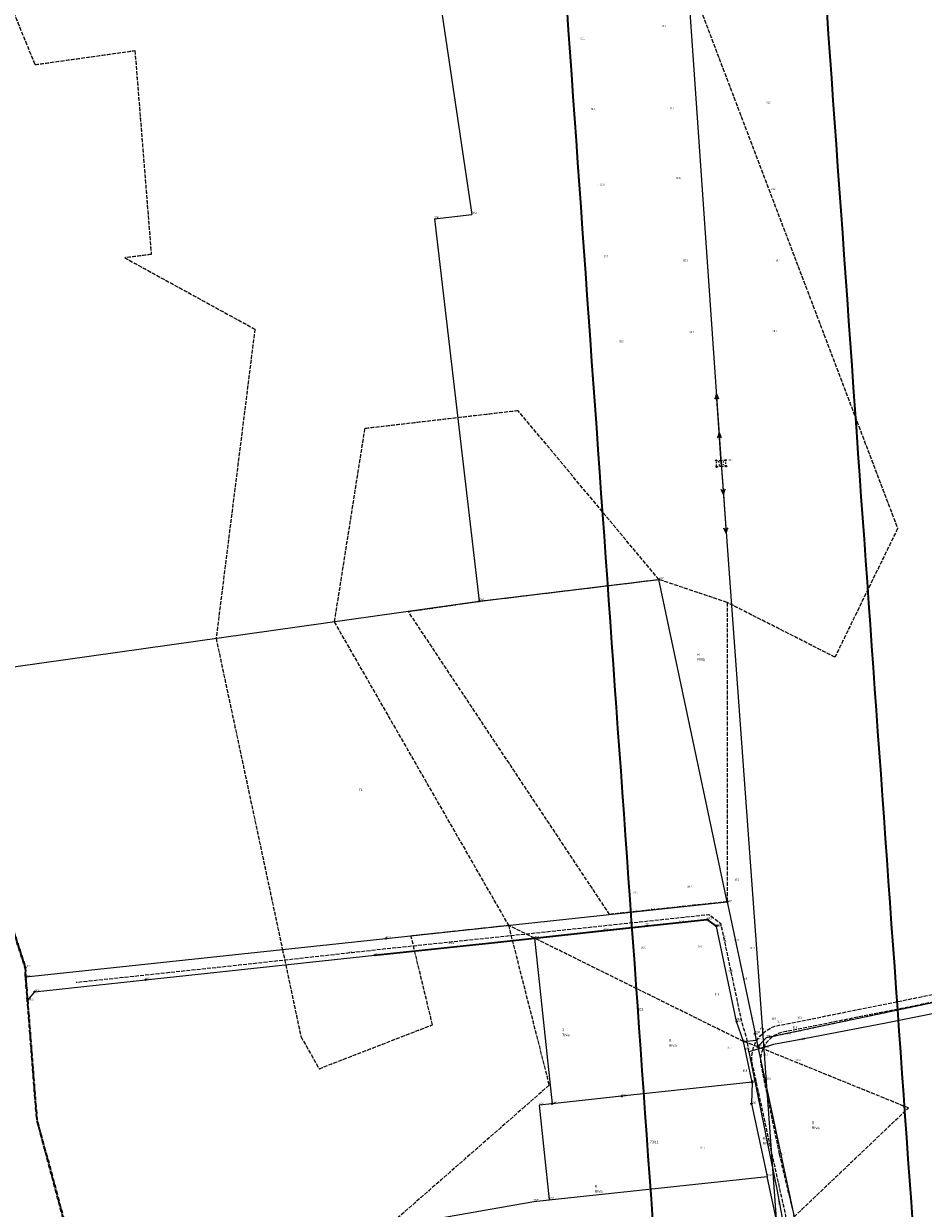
# Model space of a CAD drawing. Header units: metres. Extents: x 6524698 to 6533081, y 5883213 to 5896811.
# Tile 47 of 131: x 6528513 to 6528860, y 5888855 to 5889313. Entities that reach past the tile are written whole.
import ezdxf
from ezdxf.enums import TextEntityAlignment as Align

# ---------------------------------------------------------------- set-up
doc = ezdxf.new("R2010")
doc.units = ezdxf.units.M
for name, pattern in [('mapa zasadnicza$0$1.5_0.5', [2, 1.5, -0.5]), ('mapa zasadnicza$0$1.5_1.0', [2.5, 1.5, -1]), ('mapa zasadnicza$0$219-500', [0]), ('mapa zasadnicza$0$egkk-500', [2, 1.5, -0.5]), ('mapa zasadnicza$0$egug-500', [1, 0.5, -0.5]), ('mapa zasadnicza$0$suep_wn_500', [0]), ('mapa zasadnicza$0$supp_500', [1, 0.5, -0.5])]:
    doc.linetypes.add(name, pattern=pattern)
for name, color, linetype in [('mapa zasadnicza$0$000 Inne (niezydentyfikowane)', 7, 'Continuous'), ('mapa zasadnicza$0$202-punkt graniczny', 7, 'Continuous'), ('mapa zasadnicza$0$202-punkt graniczny-Atr103', 7, 'Continuous'), ('mapa zasadnicza$0$203-punkt graniczny', 7, 'Continuous'), ('mapa zasadnicza$0$203-punkt graniczny-Atr103', 7, 'Continuous'), ('mapa zasadnicza$0$209-oznaczenie konturu klasyfikacyjnego', 7, 'Continuous'), ('mapa zasadnicza$0$210-oznaczenie konturu użytku gruntowego', 7, 'Continuous'), ('mapa zasadnicza$0$211-numer działki ewidencyjnej', 7, 'Continuous'), ('mapa zasadnicza$0$216-obręb ewidencyjny', 7, 'Continuous'), ('mapa zasadnicza$0$217-kontur klasyfikacyjny', 7, 'Continuous'), ('mapa zasadnicza$0$218-kontur użytku gruntowego', 7, 'Continuous'), ('mapa zasadnicza$0$219-działka ewidencyjna', 7, 'Continuous'), ('mapa zasadnicza$0$jezdnia', 7, 'Continuous'), ('mapa zasadnicza$0$ogrodzenie trwałe', 7, 'Continuous'), ('mapa zasadnicza$0$pikieta naturalna', 7, 'Continuous'), ('mapa zasadnicza$0$pikieta naturalna-Atr2', 7, 'Continuous'), ('mapa zasadnicza$0$przewód elektroenergetyczny wysokiego napięcia', 7, 'Continuous'), ('mapa zasadnicza$0$przewód wodociągowy', 7, 'Continuous'), ('mapa zasadnicza$0$przewód wodociągowy - ob. projektowany', 7, 'Continuous'), ('mapa zasadnicza$0$przewód wodociągowy - ob. projektowany-Atr1', 7, 'Continuous'), ('mapa zasadnicza$0$przewód wodociągowy-Atr1', 7, 'Continuous'), ('mapa zasadnicza$0$rzędna', 7, 'Continuous'), ('mapa zasadnicza$0$rzędna-Atr2', 7, 'Continuous'), ('mapa zasadnicza$0$słup przewodów napowietrznych', 7, 'Continuous'), ('mapa zasadnicza$0$zasuwa lub zawór-Atr17', 7, 'Continuous')]:
    doc.layers.add(name, color=color, linetype=linetype)
doc.styles.add('mapa zasadnicza$0$STANDARD', font='Working1250', dxfattribs={"width": 0.75})
doc.linetypes.add('mapa zasadnicza$0$902-500', pattern='A,3.75,0,[1,ksztalty.shx,S=0.5,R=0,X=0,Y=0],3.75', length=7.5)

# ---------------------------------------------------------------- blocks, each defined once
blk = doc.blocks.new('mapa zasadnicza$0$202')
at = {"color": 0, "linetype": 'Continuous', "lineweight": 0}
blk.add_circle((0, 0), 0.25, dxfattribs=at)
blk = doc.blocks.new('mapa zasadnicza$0$203')
at = {"linetype": 'Continuous', "lineweight": 0}
h = blk.add_hatch(color=0, dxfattribs=at)
edge = h.paths.add_edge_path()
edge.add_arc((0, 0), 0.045, 0, 360)
blk = doc.blocks.new('mapa zasadnicza$0$PW01')
at = {"linetype": 'Continuous', "lineweight": 13}
h = blk.add_hatch(color=0, dxfattribs=at)
edge = h.paths.add_edge_path()
edge.add_arc((0, 0), 0.045, 0, 360)
blk = doc.blocks.new('mapa zasadnicza$0$SM05')
at = {"color": 0, "linetype": 'Continuous', "lineweight": 13}
blk.add_circle((0, 0), 0.25, dxfattribs=at)
blk = doc.blocks.new('mapa zasadnicza$0$SUEP3')
at = {"color": 0, "linetype": 'Continuous'}
for p, q in [((0, 0), (12.003, 0)), ((12.003, 0), (10.003, 0.75)), ((10.003, 0.75), (11.003, 0)), ((12.003, 0), (10.003, -0.75)), ((11.003, 0), (10.003, -0.75)), ((12.003, 0), (27.003, 0)), ((27.003, 0), (25.003, 0.75)), ((25.003, 0.75), (26.003, 0)), ((27.003, 0), (25.003, -0.75)), ((26.003, 0), (25.003, -0.75))]:
    blk.add_line(p, q, dxfattribs=at)

msp = doc.modelspace()

# ---------------------------------------------------------------- linework, layer by layer
at = {"layer": 'mapa zasadnicza$0$000 Inne (niezydentyfikowane)', "color": 7, "linetype": 'Continuous', "lineweight": 35, "flags": 128}
for points in [[(6528755.955, 5888850.552), (6528755.369, 5888858.814), (6528754.783, 5888867.076), (6528754.197, 5888875.338), (6528753.611, 5888883.6), (6528753.025, 5888891.862), (6528752.439, 5888900.124), (6528751.853, 5888908.387), (6528751.267, 5888916.649), (6528750.681, 5888924.911), (6528750.095, 5888933.173), (6528749.509, 5888941.435), (6528748.923, 5888949.697), (6528748.337, 5888957.959), (6528747.751, 5888966.221), (6528747.165, 5888974.484), (6528746.579, 5888982.746), (6528745.993, 5888991.008), (6528745.407, 5888999.27), (6528744.821, 5889007.532), (6528744.235, 5889015.794), (6528743.649, 5889024.056), (6528743.063, 5889032.318), (6528742.477, 5889040.58), (6528741.891, 5889048.843), (6528741.305, 5889057.105), (6528740.719, 5889065.367), (6528740.133, 5889073.629), (6528739.547, 5889081.891), (6528738.961, 5889090.153), (6528738.375, 5889098.415), (6528737.789, 5889106.677), (6528737.203, 5889114.939), (6528736.617, 5889123.202), (6528736.031, 5889131.464), (6528735.445, 5889139.726), (6528734.841, 5889148.276), (6528734.238, 5889156.811), (6528733.635, 5889165.347), (6528733.032, 5889173.883), (6528732.429, 5889182.419), (6528731.826, 5889190.955), (6528731.223, 5889199.491), (6528730.62, 5889208.026), (6528730.017, 5889216.562), (6528729.414, 5889225.098), (6528728.811, 5889233.634), (6528728.208, 5889242.17), (6528727.605, 5889250.706), (6528727.002, 5889259.241), (6528726.399, 5889267.777), (6528725.796, 5889276.313), (6528725.193, 5889284.849), (6528724.59, 5889293.385), (6528723.987, 5889301.921), (6528723.384, 5889310.457), (6528722.781, 5889318.992)], [(6528823.135, 5889317.503), (6528823.738, 5889308.968), (6528824.341, 5889300.432), (6528824.944, 5889291.896), (6528825.547, 5889283.36), (6528826.15, 5889274.824), (6528826.753, 5889266.288), (6528827.356, 5889257.752), (6528827.959, 5889249.217), (6528828.562, 5889240.681), (6528829.165, 5889232.145), (6528829.768, 5889223.609), (6528830.371, 5889215.073), (6528830.974, 5889206.537), (6528831.577, 5889198.002), (6528832.18, 5889189.466), (6528832.783, 5889180.93), (6528833.386, 5889172.394), (6528833.989, 5889163.858), (6528834.592, 5889155.322), (6528835.194, 5889146.8), (6528835.78, 5889138.538), (6528836.366, 5889130.276), (6528836.952, 5889122.014), (6528837.538, 5889113.752), (6528838.124, 5889105.49), (6528838.71, 5889097.228), (6528839.296, 5889088.966), (6528839.882, 5889080.704), (6528840.468, 5889072.441), (6528841.054, 5889064.179), (6528841.64, 5889055.917), (6528842.226, 5889047.655), (6528842.812, 5889039.393), (6528843.398, 5889031.131), (6528843.984, 5889022.869), (6528844.57, 5889014.607), (6528845.156, 5889006.345), (6528845.742, 5888998.082), (6528846.328, 5888989.82), (6528846.914, 5888981.558), (6528847.5, 5888973.296), (6528848.086, 5888965.034), (6528848.672, 5888956.772), (6528849.258, 5888948.51), (6528849.844, 5888940.248), (6528850.43, 5888931.985), (6528851.016, 5888923.723), (6528851.602, 5888915.461), (6528852.188, 5888907.199), (6528852.774, 5888898.937), (6528853.36, 5888890.675), (6528853.946, 5888882.413), (6528854.532, 5888874.151), (6528855.118, 5888865.889), (6528855.704, 5888857.626), (6528856.29, 5888849.364)]]:
    msp.add_lwpolyline(points, dxfattribs=at)
at = {"layer": 'mapa zasadnicza$0$216-obręb ewidencyjny', "color": 7, "linetype": 'mapa zasadnicza$0$1.5_1.0', "lineweight": 35, "flags": 128}
for points in [[(6528810.71, 5892032.32), (6528743.5, 5892026.91), (6528665.82, 5892020.2), (6528618.95, 5892016.86), (6528446.42, 5891995.98), (6528440.31, 5891996.73), (6528198.8, 5891907.55), (6528014.33, 5891830.31), (6527846.82, 5891746.29), (6527801.61, 5891598.79), (6527787.58, 5891553.86), (6527785.51, 5891547.1), (6527759.25, 5891463.12), (6527705.03, 5891299.34), (6527651.09, 5891150.82), (6527517.65, 5890758.02), (6527509.07, 5890729.27), (6527454.67, 5890547.02), (6527391.42, 5890349.92), (6527469.9, 5890380.85), (6527548.32, 5890411.76), (6527628.31, 5890449.47), (6527701.79, 5890487.35), (6527781.71, 5890531.45), (6527831.96, 5890559.17), (6527894.74, 5890596), (6527918.86, 5890538.44), (6527996.61, 5890364.36), (6528002.77, 5890340.12), (6528015.06, 5890276.2), (6528068.35, 5890122.94), (6528069.52, 5890117.74), (6528086.27, 5890073.01), (6528087.43, 5890069.91), (6528144.14, 5889918.51), (6528178.59, 5889821.74), (6528194.07, 5889776.62), (6528203.76, 5889751.35), (6528219.86, 5889705.13), (6528289.3, 5889557.06), (6528293.69, 5889548.36), (6528315.49, 5889501.75), (6528319.49, 5889494.06), (6528320.3, 5889498.78), (6528374.9, 5889392.75), (6528393.7, 5889357.37), (6528402.97, 5889333.92), (6528406.48, 5889321.22), (6528417.63, 5889287.69), (6528426.72, 5889250.74), (6528427.12, 5889249.1), (6528437.2, 5889208.11), (6528462.62, 5889141.48), (6528476.98, 5889088.52), (6528479.5, 5889060.26), (6528487.24, 5889042.5), (6528497.03, 5888999.3), (6528513.44, 5888948.22), (6528513.62, 5888944.51), (6528514.32, 5888935.53), (6528517.9, 5888889.57), (6528521.9, 5888874.59), (6528534.18, 5888828.64), (6528537.21, 5888800.87), (6528538.55, 5888788.67), (6528539.84, 5888759.55), (6528540.29, 5888749.47), (6528546.56, 5888728.63), (6528550.89, 5888720.89), (6528554.61, 5888714.22), (6528572.89, 5888682.85), (6528612.6, 5888606.5), (6528643.54, 5888542.38), (6528657.02, 5888506.94), (6528675.5, 5888460.67), (6528681.51, 5888445.9), (6528704.85, 5888377.17), (6528713.34, 5888354.12), (6528741.09, 5888278.42), (6528766.6, 5888207.14), (6528788.71, 5888147.82), (6528812.94, 5888083.84), (6528826.58, 5888045.33), (6528850.06, 5887982.04), (6528866.81, 5887934.63), (6528879.99, 5887896.72), (6528918.8, 5887790.89), (6528952.56, 5887701.57), (6529019.26, 5887707.89), (6529031.01, 5887709.01), (6529109.21, 5887715.92), (6529166.14, 5887721.78), (6529262.28, 5887731.31), (6529282.79, 5887731.14), (6529289.52, 5887663.25), (6529296.91, 5887588.72), (6529312.34, 5887533.26), (6529320.57, 5887503.67), (6529321.72, 5887480.33), (6529315.22, 5887418.55), (6529296.28, 5887374.9), (6529295.89, 5887348.38), (6529295.74, 5887344.56), (6529294.33, 5887253.59), (6529300.1, 5887247.3), (6529460.65, 5887265.28), (6529607.85, 5887282.19), (6529604.22, 5887244.37), (6529619.06, 5887245.53), (6529620.4, 5887245.61), (6529751.62, 5887253.65), (6529836.5, 5887258.86), (6529917.79, 5887263.83), (6530037.96, 5887271.18), (6530037.77, 5887311.55), (6530035.48, 5887465.82), (6530294.87, 5887497.94), (6530342.75, 5887503.87), (6530390.63, 5887509.81), (6530435.08, 5887515.31), (6530469.62, 5887519.59), (6530472.76, 5887520.14), (6530455.94, 5887633.47), (6530452.16, 5887659), (6530429.5, 5887800.32), (6530425.85, 5887820.62), (6530434.17, 5887821.11), (6530435.15, 5887821.09), (6530501.5, 5887826.49), (6530563.57, 5887831.54), (6530569.25, 5887832), (6530626.35, 5887836.71), (6530689.94, 5887841.95), (6530699.77, 5887842.77), (6530753.72, 5887845.97), (6530816.4, 5887849.69), (6530847.34, 5887851.53), (6530851.75, 5887851.79), (6530878, 5887853.36), (6530941.55, 5887857.17), (6531028.05, 5887862.36), (6531029.51, 5887862.54), (6531089.96, 5887870.11), (6531157.91, 5887878.61), (6531147.74, 5887927.21), (6531134.09, 5887992.44), (6531130.39, 5888022.23), (6531130.01, 5888024.33), (6531127.76, 5888039.49), (6531114.28, 5888108.63), (6531110.56, 5888127.5), (6531105.84, 5888172.24), (6531089.18, 5888214.66), (6531070.01, 5888263.46), (6531063.59, 5888283), (6531047.06, 5888328.03), (6531038.58, 5888352.41), (6531021.83, 5888400.87), (6531015.19, 5888413.6), (6531005.83, 5888460.28), (6531006, 5888467.6), (6531006.12, 5888486.87), (6531000.78, 5888546.56), (6530994.46, 5888582.13), (6530992.02, 5888587.87), (6530975.04, 5888631.61), (6530968.96, 5888647.12), (6530918.79, 5888737.7), (6530893.21, 5888788.19), (6530875.95, 5888835.79), (6530824.74, 5888967.12), (6530698.19, 5888957.37), (6530696.88, 5888957.26), (6530690.8, 5888956.75), (6530665.31, 5889016.21), (6530647.2, 5889058.57), (6530634.24, 5889085.41), (6530634.99, 5889106.79), (6530619.51, 5889109.25), (6530602.59, 5889110.21), (6530580.67, 5889109.48), (6530563.76, 5889105.91), (6530556.11, 5889102.91), (6530554.6, 5889108.92), (6530550.45, 5889111.73), (6530532.14, 5889151.93), (6530513.79, 5889192.45), (6530502.04, 5889258.4), (6530482.32, 5889287.2), (6530469.7, 5889327.04), (6530465.02, 5889440.31), (6530478.29, 5889507.42), (6530476.75, 5889539.74), (6530454.68, 5889579.85), (6530444.35, 5889666), (6530447.75, 5889689.9), (6530449.31, 5889721.21), (6530456.42, 5889744.94), (6530489.74, 5889803.92), (6530476.19, 5889829.67), (6530441.37, 5889895.14), (6530436.32, 5889900.67), (6530377.31, 5890013.31), (6530319.1, 5890126.26), (6530282.19, 5890186.6), (6530272.79, 5890201.79), (6530203.17, 5890307.87), (6530172.91, 5890358.56), (6530084.18, 5890524.8), (6530023.66, 5890630.14), (6529988.68, 5890702.02), (6529902.56, 5890854), (6529878.29, 5890895.67), (6529853.22, 5890939.23), (6529790.88, 5891059.39), (6529783.8, 5891073.31), (6529750.15, 5891126.7), (6529715.67, 5891191.31), (6529711.87, 5891220.22), (6529686.86, 5891413.55), (6529894.11, 5891526.79), (6529935.18, 5891550.85), (6529897.51, 5891589.82), (6529852.46, 5891637.21), (6529830.78, 5891658.8), (6529798.22, 5891693.91), (6529778.68, 5891710.68), (6529723.77, 5891769.55), (6529664.88, 5891829.87), (6529592.94, 5891899.3), (6529520.59, 5891969.98), (6529496.71, 5891996.9), (6529443.6, 5892048.07), (6529413.19, 5892074.88), (6529373, 5892116.29), (6529315.87, 5892175.4), (6529302.53, 5892163.8), (6529299.93, 5892161.54), (6529272.43, 5892137.61), (6529198.7, 5892096.25), (6529183.63, 5892087.79), (6529163.27, 5892079.55), (6529137.05, 5892069.83), (6529084.54, 5892065.08), (6528929.03, 5892047.18)], [(6528303.37, 5885049.22), (6528320.19, 5885039.62), (6528338.23, 5885024.79), (6528352.17, 5885015.38), (6528392.05, 5884988.47), (6528415.8, 5884972.26), (6528435.19, 5884960.38), (6528444.69, 5884948.19), (6528465.63, 5884932.94), (6528465.44, 5884918.9), (6528709.45, 5884735.5), (6528709.85, 5884736.99), (6528739.27, 5884853.86), (6528744.47, 5884874.5), (6528806.08, 5885120.41), (6528807.46, 5885125.4), (6528869.24, 5885370.86), (6528871.52, 5885379.23), (6528887.59, 5885437.6), (6528890.77, 5885449.17), (6528926, 5885568.38), (6528974.41, 5885749.69), (6529025.21, 5885958.42), (6529039.6, 5886018.39), (6529059.52, 5886107.69), (6529060.61, 5886112.57), (6529062.91, 5886122.9), (6529064.3, 5886127.7), (6529092.32, 5886224.97), (6529095.27, 5886236.71), (6529098.1, 5886248), (6529156.76, 5886481.66), (6529182.88, 5886586.19), (6529191.96, 5886615.74), (6529200.39, 5886660.86), (6529220.71, 5886727.34), (6529222.82, 5886733.43), (6529222.92, 5886790.76), (6529260.25, 5886952.44), (6529264.63, 5886976.51), (6529282.32, 5887033.97), (6529290.57, 5887057.23), (6529292.77, 5887095.61), (6529299.5, 5887116.54), (6529303.02, 5887126.11), (6529323.1, 5887204.71), (6529300.1, 5887247.3), (6529294.33, 5887253.59), (6529295.74, 5887344.56), (6529295.89, 5887348.38), (6529296.28, 5887374.9), (6529315.22, 5887418.55), (6529321.72, 5887480.33), (6529320.57, 5887503.67), (6529312.34, 5887533.26), (6529296.91, 5887588.72), (6529289.52, 5887663.25), (6529282.79, 5887731.14), (6529262.28, 5887731.31), (6529166.14, 5887721.78), (6529109.21, 5887715.92), (6529031.01, 5887709.01), (6529019.26, 5887707.89), (6528952.56, 5887701.57), (6528918.8, 5887790.89), (6528879.99, 5887896.72), (6528866.81, 5887934.63), (6528850.06, 5887982.04), (6528826.58, 5888045.33), (6528812.94, 5888083.84), (6528788.71, 5888147.82), (6528766.6, 5888207.14), (6528741.09, 5888278.42), (6528713.34, 5888354.12), (6528704.85, 5888377.17), (6528681.51, 5888445.9), (6528675.5, 5888460.67), (6528657.02, 5888506.94), (6528643.54, 5888542.38), (6528612.6, 5888606.5), (6528572.89, 5888682.85), (6528554.61, 5888714.22), (6528550.89, 5888720.89), (6528546.56, 5888728.63), (6528540.29, 5888749.47), (6528539.84, 5888759.55), (6528538.55, 5888788.67), (6528537.21, 5888800.87), (6528534.18, 5888828.64), (6528521.9, 5888874.59), (6528517.9, 5888889.57), (6528514.32, 5888935.53), (6528513.62, 5888944.51), (6528513.44, 5888948.22), (6528497.03, 5888999.3), (6528487.24, 5889042.5), (6528479.5, 5889060.26), (6528476.98, 5889088.52), (6528462.62, 5889141.48), (6528437.2, 5889208.11), (6528427.12, 5889249.1), (6528426.72, 5889250.74), (6528417.63, 5889287.69), (6528406.48, 5889321.22), (6528402.97, 5889333.92), (6528393.7, 5889357.37), (6528374.9, 5889392.75), (6528320.3, 5889498.78), (6528319.49, 5889494.06), (6528315.49, 5889501.75), (6528293.69, 5889548.36), (6528289.3, 5889557.06), (6528219.86, 5889705.13), (6528203.76, 5889751.35), (6528194.07, 5889776.62), (6528178.59, 5889821.74), (6528144.14, 5889918.51), (6528087.43, 5890069.91), (6528086.27, 5890073.01), (6528069.52, 5890117.74), (6528068.35, 5890122.94), (6528015.06, 5890276.2), (6528002.77, 5890340.12), (6527996.61, 5890364.36), (6527918.86, 5890538.44), (6527894.74, 5890596), (6527831.96, 5890559.17), (6527781.71, 5890531.45), (6527701.79, 5890487.35), (6527628.31, 5890449.47), (6527548.32, 5890411.76), (6527469.9, 5890380.85), (6527391.42, 5890349.92), (6527355.64, 5890331.57), (6527338.23, 5890321.73), (6527321.27, 5890314.22), (6527313.38, 5890308.14), (6527288.1, 5890288.63), (6527273.45, 5890274.12), (6527241.28, 5890253.87), (6527220.83, 5890245.22), (6527165.07, 5890215.69), (6527077.89, 5890166.68), (6527057.31, 5890152.25), (6527045.63, 5890148.55), (6527008.52, 5890134.26), (6526988.84, 5890116.67), (6526981, 5890111.26), (6526971.01, 5890104.38), (6526952.34, 5890094.44), (6526909.87, 5890084.83), (6526890.35, 5890080.91), (6526812.21, 5890083.05), (6526792.43, 5890086.11), (6526758.07, 5890090.77), (6526757.09, 5890094.4), (6526749.57, 5890095.95), (6526742.25, 5890097.45), (6526740.34, 5890097.85), (6526735.76, 5890098.07), (6526728.64, 5890098.03), (6526722.43, 5890098.71), (6526592.18, 5890129.32), (6526575.25, 5890133.06), (6526573.45, 5890132.21), (6526504.81, 5890011.82), (6526498.38, 5890001.32), (6526450.82, 5889923.75), (6526420.35, 5889876.56), (6526411.53, 5889862.91), (6526388.88, 5889824.55), (6526365.09, 5889786.81), (6526341.54, 5889745.42), (6526322.12, 5889709.53), (6526299.72, 5889678.46), (6526281.16, 5889635.52), (6526275.36, 5889608.56), (6526260.85, 5889553.37), (6526260.44, 5889544.19), (6526259.14, 5889502.93), (6526261.74, 5889493.66), (6526254.11, 5889462.89), (6526253.07, 5889459.21), (6526242.11, 5889436.4), (6526240.9, 5889433.4), (6526238.06, 5889420.56), (6526234.58, 5889404.82), (6526230.53, 5889381.66), (6526215.12, 5889335.06), (6526209.51, 5889327.34), (6526203.18, 5889319.69), (6526193.05, 5889307.44), (6526183.47, 5889295.83), (6526173.24, 5889283.42), (6526171.38, 5889271.95), (6526170.8, 5889268.87), (6526173.59, 5889236.65), (6526172.37, 5889219.4), (6526171.12, 5889203.31), (6526160.39, 5889165.34), (6526158.7, 5889157.93), (6526155.92, 5889148.67), (6526145.07, 5889104.25), (6526136.74, 5889068.22), (6526126.54, 5889028.53), (6526125.42, 5889024.1), (6526106.98, 5888945.09), (6526092.2, 5888875.3), (6526089.86, 5888864.25), (6526088.13, 5888856.09), (6526074.67, 5888792.55), (6526053.98, 5888724.15), (6526037.27, 5888680.97), (6526018.87, 5888602.55), (6526017.84, 5888598.66), (6526013.87, 5888581.88), (6526006.91, 5888552.43), (6525999.77, 5888522.16), (6525997.18, 5888508.24), (6525965.43, 5888376.64), (6525920.17, 5888195.14), (6525898.15, 5888106.3), (6525892.22, 5888082.37), (6525824.01, 5888097.35), (6525779.41, 5888107.91), (6525729.76, 5888119.66), (6525723.9, 5888092.12), (6525717.96, 5888069.83), (6525708.69, 5888031.16), (6525707.44, 5888026.27), (6525684.97, 5887955.81), (6525668.86, 5887926.95), (6525650.39, 5887893.86), (6525645.34, 5887877.02), (6525632.33, 5887838.12), (6525588.06, 5887736.62), (6525567.77, 5887689.8), (6525539.5, 5887624.6), (6525535.54, 5887615.4), (6525496.64, 5887526.28), (6525469.79, 5887459.76), (6525449.79, 5887410.24), (6525436.37, 5887377.16), (6525416.54, 5887328.38), (6525400.14, 5887287.76), (6525397.82, 5887282.31), (6525357.88, 5887181.79), (6525337.95, 5887136.46), (6525309.72, 5887065.72), (6525303.99, 5887048.86), (6525292.71, 5887015.66), (6525292.03, 5887013.68), (6525295.71, 5887012.48), (6525393.63, 5886982.02), (6525436.72, 5886969.99), (6525475.57, 5886959.15), (6525492.98, 5886956.11), (6525499.92, 5886954.9), (6525553.04, 5886947.63), (6525556.8, 5886947.12), (6525575.8, 5886944.52), (6525648.96, 5886935.05), (6525700.18, 5886920.83), (6525705.66, 5886920.35), (6525754.61, 5886916.46), (6525783.22, 5886917.37), (6525788.91, 5886917.98), (6525823.91, 5886921.7), (6525857.13, 5886925.05), (6525870.29, 5886926.28), (6525871.77, 5886926.42), (6525905.03, 5886929.56), (6525909.53, 5886929.92), (6525920.2, 5886930.77), (6525939.16, 5886932.29), (6525978.37, 5886930.74), (6525981.07, 5886930.63), (6525983.12, 5886930.48), (6526059, 5886924.97), (6526061.69, 5886925.15), (6526072.91, 5886925.89), (6526078.55, 5886926.27), (6526112.26, 5886928.5), (6526158.51, 5886931.36), (6526197.11, 5886930.97), (6526216.93, 5886924.75), (6526270.07, 5886913.54), (6526272.57, 5886913.01), (6526273.33, 5886912.82), (6526323.76, 5886899.95), (6526417.31, 5886870.61), (6526416.51, 5886867.45), (6526398.65, 5886797.95), (6526389.44, 5886747.58), (6526374.78, 5886704.65), (6526373.42, 5886699.3), (6526372.62, 5886696.15), (6526368.41, 5886679.56), (6526358.03, 5886638.68), (6526335.66, 5886547.46), (6526327.03, 5886512.25), (6526325.59, 5886506.38), (6526319.45, 5886481.31), (6526262.43, 5886255.1), (6526247.51, 5886197.09), (6526210.82, 5886129.19), (6526125.23, 5885954.64), (6526131.1, 5885941.89), (6526083.28, 5885856.13), (6526080.33, 5885850.83), (6526106.53, 5885828.9), (6526128.86, 5885807.19), (6526151.36, 5885785.32), (6526170.05, 5885764.86), (6526198.17, 5885734.09), (6526201, 5885729.87), (6526175.56, 5885692.72), (6526227.73, 5885641.53), (6526271.29, 5885598.78), (6526273, 5885597.09), (6526302.11, 5885568.53), (6526316.43, 5885554.47), (6526322.38, 5885548.63), (6526290.64, 5885486.19), (6526263.4, 5885432.62), (6526247.38, 5885401.19), (6526244.36, 5885395.27), (6526237.6, 5885382.01), (6526227.84, 5885362.86), (6526248.41, 5885344.13), (6526259.4, 5885334.11), (6526304.93, 5885298.77), (6526313.27, 5885292.3), (6526318.23, 5885288.46), (6526321.6, 5885285.83), (6526325.46, 5885282.83), (6526325.17, 5885281.22), (6526338.74, 5885260.21), (6526360.57, 5885232.43), (6526363.74, 5885228.38), (6526377.76, 5885210.54), (6526382.65, 5885204.32), (6526422.71, 5885162.76), (6526481.21, 5885090.92), (6526497.3, 5885066.7), (6526513.19, 5885047.89), (6526516.91, 5885049.29), (6526524.94, 5885052.3), (6526533.62, 5885042), (6526536.24, 5885038.9), (6526540.69, 5885033.62), (6526545.95, 5885027.38), (6526549.33, 5885023.37), (6526550.65, 5885027.15), (6526573.21, 5885076.62), (6526587.94, 5885108.93), (6526590.96, 5885115.55), (6526594.72, 5885123.8), (6526595.22, 5885124.89), (6526595.84, 5885126.22), (6526599.05, 5885133.28), (6526599.46, 5885134.19), (6526600.38, 5885136.19), (6526609.81, 5885156.89), (6526614.13, 5885166.32), (6526615.59, 5885170.96), (6526615.92, 5885173.06), (6526626.56, 5885204.78), (6526635.59, 5885225.49), (6526643.47, 5885243.6), (6526662.24, 5885286.52), (6526663.96, 5885290.45), (6526689.69, 5885347.86), (6526693.01, 5885355.29), (6526709.38, 5885391.8), (6526720.67, 5885416.98), (6526720.09, 5885430.57), (6526719.04, 5885455.52), (6526720.97, 5885465.66), (6526690.6, 5885542.54), (6526706, 5885557.89), (6526747.06, 5885585.88), (6526724.66, 5885597.94), (6526873.96, 5885657.74), (6526876.06, 5885655.62), (6526884.84, 5885650.75), (6526955.49, 5885630.53), (6526988.95, 5885673.38), (6527034.95, 5885662.24), (6527038.45, 5885661.39), (6527055.52, 5885657.39), (6527093.39, 5885649.85), (6527138.37, 5885639.19), (6527183.37, 5885628.52), (6527207.39, 5885622.46), (6527214.61, 5885620.77), (6527302.63, 5885600.17), (6527306.92, 5885598.88), (6527379.24, 5885579.7), (6527386.89, 5885577.68), (6527422.41, 5885568.61), (6527458.81, 5885559.31), (6527463.19, 5885558.23), (6527499.51, 5885549.27), (6527531.05, 5885541.49), (6527616.9, 5885520.3), (6527646.83, 5885512.66), (6527664.1, 5885508.41), (6527696.34, 5885502.3), (6527728.57, 5885496.19), (6527760.81, 5885490.08), (6527773.75, 5885487.95), (6527870.05, 5885472.17), (6527894.7, 5885468.91), (6527908.02, 5885468.31), (6527952.41, 5885466.32), (6527998.14, 5885462.8), (6528060.58, 5885458.01), (6528166.05, 5885444.7), (6528202.53, 5885448.02), (6528205.37, 5885425.22), (6528203.73, 5885274.14), (6528201.64, 5885179.56), (6528201.44, 5885172.38), (6528202.41, 5885123.66), (6528202.41, 5885120.11), (6528202.52, 5885118.87), (6528207.04, 5885116.2), (6528235.91, 5885098.61), (6528250.23, 5885084.2), (6528275.71, 5885072.67), (6528286.02, 5885062.42), (6528291.09, 5885053.61)]]:
    msp.add_lwpolyline(points, close=True, dxfattribs=at)
at = {"layer": 'mapa zasadnicza$0$217-kontur klasyfikacyjny', "color": 92, "linetype": 'mapa zasadnicza$0$egkk-500', "lineweight": 18, "flags": 128}
for points in [[(6528451.48, 5889458.02), (6528517.19, 5889297.15)], [(6528769.5, 5889331.3), (6528850.52, 5889117.88)], [(6528517.19, 5889297.15), (6528555.81, 5889302.59)], [(6528555.81, 5889302.59), (6528562.14, 5889223.8)], [(6528562.14, 5889223.8), (6528551.87, 5889222.51)], [(6528551.87, 5889222.51), (6528602.17, 5889194.92)], [(6528602.17, 5889194.92), (6528587.19, 5889075.36)], [(6528703.92, 5889163.38), (6528644.58, 5889156.47)], [(6528758.25, 5889098.17), (6528703.92, 5889163.38)], [(6528644.58, 5889156.47), (6528632.82, 5889081.75)], [(6528850.52, 5889117.88), (6528826.29, 5889068.15)], [(6528688.84, 5889089.73), (6528758.25, 5889098.17)], [(6528784.65, 5889089.26), (6528758.25, 5889098.17)], [(6528661.47, 5889085.77), (6528688.84, 5889089.73)], [(6528784.65, 5889089.26), (6528784.6, 5888973.57)], [(6528826.29, 5889068.15), (6528784.65, 5889089.26)], [(6528739.22, 5888968.7), (6528661.47, 5889085.77)], [(6528632.82, 5889081.75), (6528700.14, 5888964.51)], [(6528587.19, 5889075.36), (6528612.83, 5888955.15)], [(6528784.6, 5888973.57), (6528739.22, 5888968.7)], [(6528662.48, 5888960.47), (6528700.14, 5888964.51)], [(6528710.16, 5888959.55), (6528700.14, 5888964.51)], [(6528700.14, 5888964.51), (6528715.87, 5888902.67)], [(6528670.81, 5888926.05), (6528662.48, 5888960.47)], [(6528790.98, 5888919.57), (6528710.16, 5888959.55)], [(6528612.83, 5888955.15), (6528619.96, 5888921.45)], [(6528799.86, 5888921.1), (6528875.64, 5888937.11)], [(6528626.99, 5888909.05), (6528670.81, 5888926.05)], [(6528619.96, 5888921.45), (6528626.99, 5888909.05)], [(6528796.48, 5888917.55), (6528790.98, 5888919.57)], [(6528796.48, 5888917.55), (6528799.86, 5888921.1)], [(6528854.68, 5888893.89), (6528796.48, 5888917.55)], [(6528715.87, 5888902.67), (6528706.43, 5888894.39)], [(6528706.43, 5888894.39), (6528647.23, 5888842.53)], [(6528810.55, 5888851.84), (6528854.68, 5888893.89)]]:
    msp.add_lwpolyline(points, dxfattribs=at)
at = {"layer": 'mapa zasadnicza$0$218-kontur użytku gruntowego', "color": 3, "linetype": 'mapa zasadnicza$0$egug-500', "lineweight": 18, "flags": 128}
for points in [[(6528451.48, 5889458.02), (6528517.19, 5889297.15)], [(6528769.5, 5889331.3), (6528850.52, 5889117.88)], [(6528517.19, 5889297.15), (6528555.81, 5889302.59)], [(6528555.81, 5889302.59), (6528562.14, 5889223.8)], [(6528562.14, 5889223.8), (6528551.87, 5889222.51)], [(6528551.87, 5889222.51), (6528602.17, 5889194.92)], [(6528602.17, 5889194.92), (6528587.19, 5889075.36)], [(6528703.92, 5889163.38), (6528644.58, 5889156.47)], [(6528758.25, 5889098.17), (6528703.92, 5889163.38)], [(6528644.58, 5889156.47), (6528632.82, 5889081.75)], [(6528850.52, 5889117.88), (6528826.29, 5889068.15)], [(6528688.84, 5889089.73), (6528758.25, 5889098.17)], [(6528784.65, 5889089.26), (6528758.25, 5889098.17)], [(6528661.47, 5889085.77), (6528688.84, 5889089.73)], [(6528784.65, 5889089.26), (6528784.6, 5888973.57)], [(6528826.29, 5889068.15), (6528784.65, 5889089.26)], [(6528739.22, 5888968.7), (6528661.47, 5889085.77)], [(6528632.82, 5889081.75), (6528700.14, 5888964.51)], [(6528587.19, 5889075.36), (6528612.83, 5888955.15)], [(6528784.6, 5888973.57), (6528739.22, 5888968.7)], [(6528662.48, 5888960.47), (6528700.14, 5888964.51)], [(6528710.16, 5888959.55), (6528700.14, 5888964.51)], [(6528700.14, 5888964.51), (6528715.87, 5888902.67)], [(6528670.81, 5888926.05), (6528662.48, 5888960.47)], [(6528790.98, 5888919.57), (6528710.16, 5888959.55)], [(6528612.83, 5888955.15), (6528619.96, 5888921.45)], [(6528799.86, 5888921.1), (6528875.64, 5888937.11)], [(6528626.99, 5888909.05), (6528670.81, 5888926.05)], [(6528619.96, 5888921.45), (6528626.99, 5888909.05)], [(6528796.48, 5888917.55), (6528790.98, 5888919.57)], [(6528796.48, 5888917.55), (6528799.86, 5888921.1)], [(6528854.68, 5888893.89), (6528796.48, 5888917.55)], [(6528715.87, 5888902.67), (6528706.43, 5888894.39)], [(6528706.43, 5888894.39), (6528647.23, 5888842.53)], [(6528810.55, 5888851.84), (6528854.68, 5888893.89)]]:
    msp.add_lwpolyline(points, dxfattribs=at)
at = {"layer": 'mapa zasadnicza$0$219-działka ewidencyjna', "color": 7, "linetype": 'mapa zasadnicza$0$219-500', "lineweight": 18, "flags": 128}
for points in [[(6528674.04, 5889319.7), (6528685.96, 5889239.18)], [(6528671.56, 5889237.53), (6528685.96, 5889239.18)], [(6528671.56, 5889237.53), (6528688.84, 5889089.73)], [(6528688.84, 5889089.73), (6528758.25, 5889098.17)], [(6528784.6, 5888973.57), (6528758.25, 5889098.17)], [(6528479.5, 5889060.26), (6528688.84, 5889089.73)], [(6528497.03, 5888999.3), (6528513.44, 5888948.22)], [(6528652.81, 5888959.44), (6528784.6, 5888973.57)], [(6528784.6, 5888973.57), (6528795.42, 5888922.64)], [(6528776.87, 5888966.7), (6528736.99, 5888962.43)], [(6528780.48, 5888964.09), (6528776.87, 5888966.7)], [(6528788.31, 5888927.3), (6528780.48, 5888964.09)], [(6528513.62, 5888944.51), (6528652.81, 5888959.44)], [(6528648.47, 5888952.94), (6528710.16, 5888959.55)], [(6528736.99, 5888962.43), (6528710.16, 5888959.55)], [(6528710.16, 5888959.55), (6528717.02, 5888895.53)], [(6528799.86, 5888921.1), (6528991.63, 5888961.62)], [(6528559.96, 5888943.45), (6528648.47, 5888952.94)], [(6528513.62, 5888944.51), (6528513.44, 5888948.22)], [(6528513.62, 5888944.51), (6528514.32, 5888935.53)], [(6528517.08, 5888938.84), (6528559.96, 5888943.45)], [(6528517.08, 5888938.84), (6528514.32, 5888935.53)], [(6528790.98, 5888919.57), (6528788.31, 5888927.3)], [(6528795.98, 5888920.12), (6528795.42, 5888922.64)], [(6528790.98, 5888919.57), (6528795.98, 5888920.12)], [(6528794.3, 5888903.83), (6528790.98, 5888919.57)], [(6528795.98, 5888920.12), (6528796.48, 5888917.55)], [(6528796.48, 5888917.55), (6528799.86, 5888921.1)], [(6528796.48, 5888917.55), (6528834.04, 5888742.04)], [(6528794.3, 5888903.83), (6528743.85, 5888898.41)], [(6528794.3, 5888903.83), (6528794.04, 5888895.54)], [(6528717.02, 5888895.53), (6528711.98, 5888894.99)], [(6528711.98, 5888894.99), (6528715.91, 5888858.36)], [(6528743.85, 5888898.41), (6528717.02, 5888895.53)], [(6528794.04, 5888895.54), (6528800.06, 5888867.4)], [(6528715.91, 5888858.36), (6528800.06, 5888867.4)], [(6528824.93, 5888751.17), (6528800.06, 5888867.4)], [(6528709.9, 5888857.71), (6528715.91, 5888858.36)], [(6528648.4, 5888846.92), (6528709.9, 5888857.71)]]:
    msp.add_lwpolyline(points, dxfattribs=at)
at = {"layer": 'mapa zasadnicza$0$jezdnia', "color": 7, "linetype": 'mapa zasadnicza$0$1.5_0.5', "lineweight": 18, "flags": 128}
msp.add_lwpolyline([(6528804.79, 5888875.98), (6528811.86, 5888846.3), (6528812.07, 5888845.68), (6528812.24, 5888845.03), (6528812.39, 5888844.39), (6528812.52, 5888843.75), (6528812.61, 5888843.1), (6528812.68, 5888842.45), (6528812.72, 5888841.79), (6528812.74, 5888841.13), (6528812.73, 5888840.47), (6528812.69, 5888839.81), (6528812.63, 5888839.16), (6528812.55, 5888838.5), (6528812.43, 5888837.85), (6528812.29, 5888837.21), (6528811.87, 5888836.15), (6528811.38, 5888835.12), (6528810.81, 5888834.13), (6528810.17, 5888833.19), (6528809.46, 5888832.3), (6528808.68, 5888831.47), (6528807.84, 5888830.7), (6528806.94, 5888829.99), (6528805.99, 5888829.36), (6528805, 5888828.8), (6528803.96, 5888828.32), (6528802.9, 5888827.92), (6528801.8, 5888827.6), (6528800.69, 5888827.36), (6528769.1, 5888824.99), (6528742.72, 5888823.04), (6528726.44, 5888821.97), (6528707.46, 5888819.86), (6528706.72, 5888822.45), (6528720.76, 5888823.96), (6528799.49, 5888830.01), (6528801.12, 5888830.34), (6528802.7, 5888830.9), (6528804.18, 5888831.68), (6528805.52, 5888832.66), (6528806.73, 5888833.83), (6528807.75, 5888835.15), (6528808.9, 5888837.4), (6528809.17, 5888838.17), (6528809.54, 5888839.8), (6528809.68, 5888841.47), (6528809.58, 5888843.13), (6528809.24, 5888844.77), (6528808.67, 5888846.34), (6528801.67, 5888877.58), (6528794.88, 5888908.86), (6528794.43, 5888910.52), (6528794.2, 5888912.23), (6528794.2, 5888913.95), (6528794.43, 5888915.66), (6528794.87, 5888917.33), (6528795.53, 5888918.92), (6528796.39, 5888920.41), (6528797.45, 5888921.76), (6528798.67, 5888922.97), (6528800.04, 5888924.01), (6528801.54, 5888924.86), (6528803.13, 5888925.51), (6528804.8, 5888925.94), (6528806.51, 5888926.15), (6528895.88, 5888944.15), (6528961.97, 5888958.4), (6529032.76, 5888973.19), (6529083.13, 5888982.84), (6529105.79, 5888987.35), (6529136.18, 5888993.28), (6529202.52, 5889007.22), (6529230.51, 5889011.99), (6529247.64, 5889015.76), (6529256.88, 5889019.31), (6529257.91, 5889016.2), (6529247.03, 5889012.64), (6529228.99, 5889008.96), (6529202.02, 5889003.62), (6529154.53, 5888994.1), (6529137.23, 5888990.67), (6529083.64, 5888979.95), (6529027.27, 5888969.14), (6528962.65, 5888955.68), (6528896.1, 5888941.29), (6528859.03, 5888933.76), (6528807.37, 5888923.39), (6528805.93, 5888923.12), (6528804.53, 5888922.67), (6528803.22, 5888922.04), (6528801.98, 5888921.24), (6528800.87, 5888920.28), (6528799.9, 5888919.19), (6528799.07, 5888917.98), (6528798.41, 5888916.67), (6528797.92, 5888915.28), (6528797.62, 5888913.85), (6528797.52, 5888912.39), (6528797.6, 5888910.93), (6528797.88, 5888909.48)], close=True, dxfattribs=at)
at = {"layer": 'mapa zasadnicza$0$ogrodzenie trwałe', "color": 7, "linetype": 'mapa zasadnicza$0$902-500', "lineweight": 35, "flags": 128}
msp.add_lwpolyline([(6528648.36, 5888952.89), (6528694.94, 5888957.85), (6528742.05, 5888962.98), (6528776.82, 5888966.7), (6528780.46, 5888964.15)], dxfattribs=at)
at = {"layer": 'mapa zasadnicza$0$przewód elektroenergetyczny wysokiego napięcia', "color": 1, "linetype": 'mapa zasadnicza$0$suep_wn_500', "lineweight": 18, "flags": 128}
for points in [[(6528759.25, 5889475.43), (6528782.35, 5889143.01)], [(6528782.35, 5889143.01), (6528805.78, 5888820.95)]]:
    msp.add_lwpolyline(points, dxfattribs=at)
at = {"layer": 'mapa zasadnicza$0$przewód wodociągowy', "color": 5, "linetype": 'Continuous', "lineweight": 18, "flags": 128}
msp.add_lwpolyline([(6529184.96, 5888993.75), (6529137.74, 5888983.53), (6529119.11, 5888979.67), (6529111.7, 5888979.67), (6529103.88, 5888979.3), (6529055.04, 5888969.39), (6529015.51, 5888961.35), (6528969.47, 5888952.22), (6528959.6, 5888950.24), (6528941.7, 5888946.27), (6528928.94, 5888943.48), (6528909.31, 5888939.21), (6528899.28, 5888937.3), (6528845.95, 5888926.7), (6528811.74, 5888920.13), (6528802.54, 5888918.36), (6528793.06, 5888915.61), (6528799.18, 5888885.16), (6528803.79, 5888862.45), (6528805.29, 5888854.72), (6528805.96, 5888851.42), (6528805.98, 5888850.52)], dxfattribs=at)
at = {"layer": 'mapa zasadnicza$0$przewód wodociągowy - ob. projektowany', "color": 5, "linetype": 'mapa zasadnicza$0$1.5_0.5', "lineweight": 18, "flags": 128}
msp.add_lwpolyline([(6528793.06, 5888915.61), (6528792.21, 5888920.88), (6528790.42, 5888926.73), (6528782.31, 5888964.99), (6528777.6, 5888968.54), (6528709.51, 5888961.31), (6528651.84, 5888955.24), (6528595.87, 5888949.03), (6528533.1, 5888942.34)], dxfattribs=at)
at = {"layer": 'mapa zasadnicza$0$słup przewodów napowietrznych', "color": 7, "linetype": 'mapa zasadnicza$0$supp_500', "lineweight": 18, "flags": 128}
for points in [[(6528784.24, 5889141.91), (6528780.58, 5889141.73), (6528780.46, 5889144.11), (6528784.12, 5889144.29)], [(6528784.24, 5889141.91), (6528780.46, 5889144.11)], [(6528780.58, 5889141.73), (6528784.12, 5889144.29)], [(6528784.24, 5889141.91), (6528784.12, 5889144.29)]]:
    msp.add_lwpolyline(points, dxfattribs=at)

# ---------------------------------------------------------------- block references
at = {"layer": 'mapa zasadnicza$0$202-punkt graniczny', "color": 7, "linetype": 'Continuous', "lineweight": 18}
for p in [(6528758.25, 5889098.17), (6528688.84, 5889089.73), (6528784.6, 5888973.57), (6528776.87, 5888966.7), (6528780.48, 5888964.09), (6528652.81, 5888959.44), (6528710.16, 5888959.55), (6528736.99, 5888962.43), (6528648.47, 5888952.94), (6528513.44, 5888948.22), (6528513.62, 5888944.51), (6528559.96, 5888943.45), (6528514.32, 5888935.53), (6528517.08, 5888938.84), (6528788.31, 5888927.3), (6528795.42, 5888922.64), (6528790.98, 5888919.57), (6528795.98, 5888920.12), (6528796.48, 5888917.55), (6528794.3, 5888903.83), (6528717.02, 5888895.53), (6528743.85, 5888898.41), (6528794.04, 5888895.54)]:
    msp.add_blockref('mapa zasadnicza$0$202', p, dxfattribs=at)
at = {"layer": 'mapa zasadnicza$0$203-punkt graniczny', "color": 7, "linetype": 'Continuous', "lineweight": 18}
for p in [(6528685.96, 5889239.18), (6528671.56, 5889237.53), (6528799.86, 5888921.1), (6528711.98, 5888894.99), (6528800.06, 5888867.4), (6528715.91, 5888858.36), (6528709.9, 5888857.71)]:
    msp.add_blockref('mapa zasadnicza$0$203', p, dxfattribs=at)
at = {"layer": 'mapa zasadnicza$0$pikieta naturalna', "color": 7, "linetype": 'Continuous', "lineweight": 13}
for p in [(6528758.44, 5889312.1), (6528727.04, 5889307.34), (6528730.98, 5889280.17), (6528761.51, 5889280.32), (6528798.99, 5889282.59), (6528763.93, 5889253.46), (6528734.7, 5889250.93), (6528800.82, 5889249.11), (6528736.21, 5889223.21), (6528766.74, 5889221.5), (6528802.59, 5889221.7), (6528769.26, 5889193.96), (6528801.37, 5889194.33), (6528742, 5889190.27), (6528784.8, 5889144.09), (6528787.68, 5888981.77), (6528769.33, 5888979.08), (6528748.41, 5888976.8), (6528784.45, 5888973.43), (6528755.21, 5888970.28), (6528770.46, 5888971.82), (6528753.05, 5888964.48), (6528766.18, 5888965.6), (6528776.89, 5888967.01), (6528780.46, 5888964.15), (6528780.68, 5888964.12), (6528751.42, 5888955.63), (6528773.53, 5888955.99), (6528787.52, 5888958.5), (6528793.54, 5888955.4), (6528785.17, 5888946.57), (6528790.73, 5888943.54), (6528779.94, 5888937.46), (6528788.33, 5888927.91), (6528793.89, 5888928.35), (6528801.99, 5888928.05), (6528811.82, 5888928.41), (6528797.32, 5888924.12), (6528806.51, 5888926.15), (6528807.37, 5888923.39), (6528810.04, 5888924.66), (6528797.45, 5888921.76), (6528784.75, 5888916.88), (6528791.76, 5888916.39), (6528797.92, 5888915.28), (6528799.09, 5888917.06), (6528794.88, 5888908.86), (6528811.44, 5888912.02), (6528794.51, 5888904.09), (6528799.86, 5888904.86), (6528773.39, 5888878.3), (6528804.79, 5888875.98)]:
    msp.add_blockref('mapa zasadnicza$0$PW01', p, dxfattribs=at)
at = {"layer": 'mapa zasadnicza$0$przewód elektroenergetyczny wysokiego napięcia', "color": 1, "linetype": 'Continuous', "lineweight": 18}
for rotation in [93.97500000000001, 274.161]:
    msp.add_blockref('mapa zasadnicza$0$SUEP3', (6528782.35, 5889143.01), dxfattribs=dict(at, rotation=rotation))
at = {"layer": 'mapa zasadnicza$0$rzędna', "color": 5, "linetype": 'Continuous', "lineweight": 18}
msp.add_blockref('mapa zasadnicza$0$PW01', (6528811.74, 5888920.13), dxfattribs=at)
at = {"layer": 'mapa zasadnicza$0$słup przewodów napowietrznych', "color": 7, "linetype": 'Continuous', "lineweight": 18}
for p in [(6528780.46, 5889144.11), (6528780.58, 5889141.73), (6528784.12, 5889144.29), (6528784.24, 5889141.91)]:
    msp.add_blockref('mapa zasadnicza$0$SM05', p, dxfattribs=at)

# ---------------------------------------------------------------- texts
at = {"layer": 'mapa zasadnicza$0$202-punkt graniczny-Atr103', "color": 7, "style": 'mapa zasadnicza$0$STANDARD', "width": 0.667}
for s, p in [('5767', (6528758.25, 5889098.17)), ('5765', (6528688.84, 5889089.73)), ('49079', (6528513.44, 5888948.22)), ('5768', (6528795.42, 5888922.64))]:
    msp.add_text(s, height=0.75, dxfattribs=at).set_placement(p, align=Align.BOTTOM_LEFT)
for s, p in [('3223', (6528784.6, 5888973.57)), ('3338', (6528736.99, 5888962.43)), ('3337', (6528776.87, 5888966.7)), ('3336', (6528780.48, 5888964.09)), ('3211', (6528652.81, 5888959.44)), ('4888', (6528710.16, 5888959.55)), ('3334', (6528648.47, 5888952.94)), ('31904', (6528513.62, 5888944.51)), ('3332', (6528559.96, 5888943.45)), ('34823', (6528514.32, 5888935.53)), ('3329', (6528517.08, 5888938.84)), ('3331', (6528788.31, 5888927.3)), ('3215', (6528790.98, 5888919.57)), ('3225', (6528795.98, 5888920.12)), ('3226', (6528796.48, 5888917.55)), ('3214', (6528794.3, 5888903.83)), ('3339', (6528743.85, 5888898.41)), ('4889', (6528717.02, 5888895.53)), ('3369', (6528794.04, 5888895.54))]:
    msp.add_text(s, height=0.75, dxfattribs=at).set_placement(p)
at = {"layer": 'mapa zasadnicza$0$203-punkt graniczny-Atr103', "color": 7, "style": 'mapa zasadnicza$0$STANDARD', "width": 0.667}
for s, p in [('5762', (6528671.56, 5889237.53)), ('5764', (6528685.96, 5889239.18)), ('5769', (6528799.86, 5888921.1)), ('5726', (6528711.98, 5888894.99)), ('5728', (6528800.06, 5888867.4)), ('5725', (6528709.9, 5888857.71)), ('5727', (6528715.91, 5888858.36))]:
    msp.add_text(s, height=0.75, dxfattribs=at).set_placement(p, align=Align.BOTTOM_LEFT)
at = {"layer": 'mapa zasadnicza$0$209-oznaczenie konturu klasyfikacyjnego', "color": 3, "linetype": 'Continuous', "lineweight": 18, "style": 'mapa zasadnicza$0$STANDARD', "width": 0.79}
for s, p in [('RIIIa', (6528773.16, 5889067.77)), ('RIVa', (6528720.8, 5888922.63)), ('RIVa', (6528762.15, 5888918.54)), ('RIVa', (6528817.39, 5888886.7)), ('RIVa', (6528798.39, 5888880.68)), ('RIVa', (6528733.53, 5888862.15))]:
    msp.add_text(s, height=1, dxfattribs=at).set_placement(p, align=Align.TOP_LEFT)
at = {"layer": 'mapa zasadnicza$0$210-oznaczenie konturu użytku gruntowego', "color": 3, "linetype": 'Continuous', "lineweight": 18, "style": 'mapa zasadnicza$0$STANDARD', "width": 0.79}
for p in [(6528773.16, 5889068.67), (6528720.8, 5888923.53), (6528762.15, 5888919.44), (6528817.39, 5888887.6), (6528798.39, 5888881.58), (6528733.53, 5888863.05)]:
    msp.add_text('R', height=1, dxfattribs=at).set_placement(p)
at = {"layer": 'mapa zasadnicza$0$211-numer działki ewidencyjnej', "color": 7, "linetype": 'Continuous', "lineweight": 18, "style": 'mapa zasadnicza$0$STANDARD', "width": 0.79}
for s, p in [('71', (6528642.29, 5889017.46)), ('201', (6528676.96, 5888958.24)), ('203', (6528750.01, 5888932.49)), ('73/11', (6528754.83, 5888881.21))]:
    msp.add_text(s, height=1, dxfattribs=at).set_placement(p, align=Align.TOP_LEFT)
at = {"layer": 'mapa zasadnicza$0$pikieta naturalna-Atr2', "color": 7, "style": 'mapa zasadnicza$0$STANDARD', "width": 0.667}
for s, p in [('81.8', (6528759.38, 5889311.67)), ('81.1', (6528727.96, 5889306.97)), ('81.3', (6528732.08, 5889279.65)), ('82.3', (6528762.47, 5889279.85)), ('82.8', (6528799.91, 5889282.13)), ('82.6', (6528764.97, 5889252.93)), ('81.6', (6528735.59, 5889250.43)), ('83.8', (6528801.74, 5889248.76)), ('82.2', (6528737.07, 5889222.65)), ('83.1', (6528767.82, 5889221.15)), ('84.4', (6528803.44, 5889221.19)), ('83.7', (6528770.17, 5889193.4)), ('85.2', (6528802.25, 5889193.79)), ('82.5', (6528742.99, 5889189.82)), ('84.4', (6528785.16, 5889144)), ('85.3', (6528787.68, 5888981.77)), ('83.9', (6528748.41, 5888976.8)), ('84.7', (6528769.33, 5888979.08)), ('84.7', (6528770.46, 5888971.82)), ('85.0', (6528784.45, 5888973.43)), ('84.1', (6528755.21, 5888970.28)), ('84.6', (6528776.89, 5888967.01)), ('83.8', (6528753.05, 5888964.48)), ('84.4', (6528766.18, 5888965.6)), ('84.8', (6528780.46, 5888964.15)), ('84.6', (6528780.68, 5888964.12)), ('84.8', (6528787.52, 5888958.5)), ('83.2', (6528751.42, 5888955.63)), ('84.0', (6528773.53, 5888955.99)), ('85.0', (6528793.54, 5888955.4)), ('84.8', (6528785.17, 5888946.57)), ('85.0', (6528790.73, 5888943.54)), ('84.6', (6528779.94, 5888937.46)), ('85.3', (6528788.33, 5888927.91)), ('85.3', (6528793.89, 5888928.35)), ('85.9', (6528801.99, 5888928.05)), ('86.0', (6528803.96, 5888926.83)), ('86.0', (6528811.82, 5888928.41)), ('86.0', (6528794.83, 5888922.17)), ('85.9', (6528797.32, 5888924.12)), ('86.0', (6528807.61, 5888922.29)), ('86.0', (6528810.04, 5888924.66)), ('85.3', (6528784.75, 5888916.88)), ('85.8', (6528799.09, 5888917.06)), ('85.5', (6528791.76, 5888916.39)), ('85.9', (6528798.78, 5888914.11)), ('85.6', (6528811.44, 5888912.02)), ('85.8', (6528790.72, 5888907.94)), ('85.6', (6528794.51, 5888904.09)), ('85.6', (6528799.86, 5888904.86)), ('84.7', (6528774.4, 5888878.21)), ('85.4', (6528805.4, 5888875.9))]:
    msp.add_text(s, height=0.75, dxfattribs=at).set_placement(p)
at = {"layer": 'mapa zasadnicza$0$przewód wodociągowy - ob. projektowany-Atr1', "color": 5, "style": 'mapa zasadnicza$0$STANDARD', "width": 0.667}
for rotation, p in [(281.967, (6528783.24, 5888960.59)), (6.331, (6528638.58, 5888953.77))]:
    msp.add_text('proj. w', height=0.75, rotation=rotation, dxfattribs=at).set_placement(p)
at = {"layer": 'mapa zasadnicza$0$przewód wodociągowy-Atr1', "color": 5, "style": 'mapa zasadnicza$0$STANDARD', "width": 0.667}
msp.add_text('woD90', height=0.75, rotation=-77.739, dxfattribs=at).set_placement((6528799.62, 5888882.97), align=Align.MIDDLE_LEFT)
at = {"layer": 'mapa zasadnicza$0$rzędna-Atr2', "color": 5, "style": 'mapa zasadnicza$0$STANDARD', "width": 0.667}
for s, rotation, p in [('84.20', 10.871, (6528812.65, 5888920.31)), ('83.51', -79.018, (6528804.56, 5888858.49))]:
    msp.add_text(s, height=0.75, rotation=rotation, dxfattribs=at).set_placement(p, align=Align.MIDDLE_LEFT)
at = {"layer": 'mapa zasadnicza$0$zasuwa lub zawór-Atr17', "color": 5, "style": 'mapa zasadnicza$0$STANDARD', "width": 0.667}
msp.add_text('w', height=0.75, dxfattribs=at).set_placement((6528806.02, 5888855.25))

doc.saveas('drawing.dxf')
